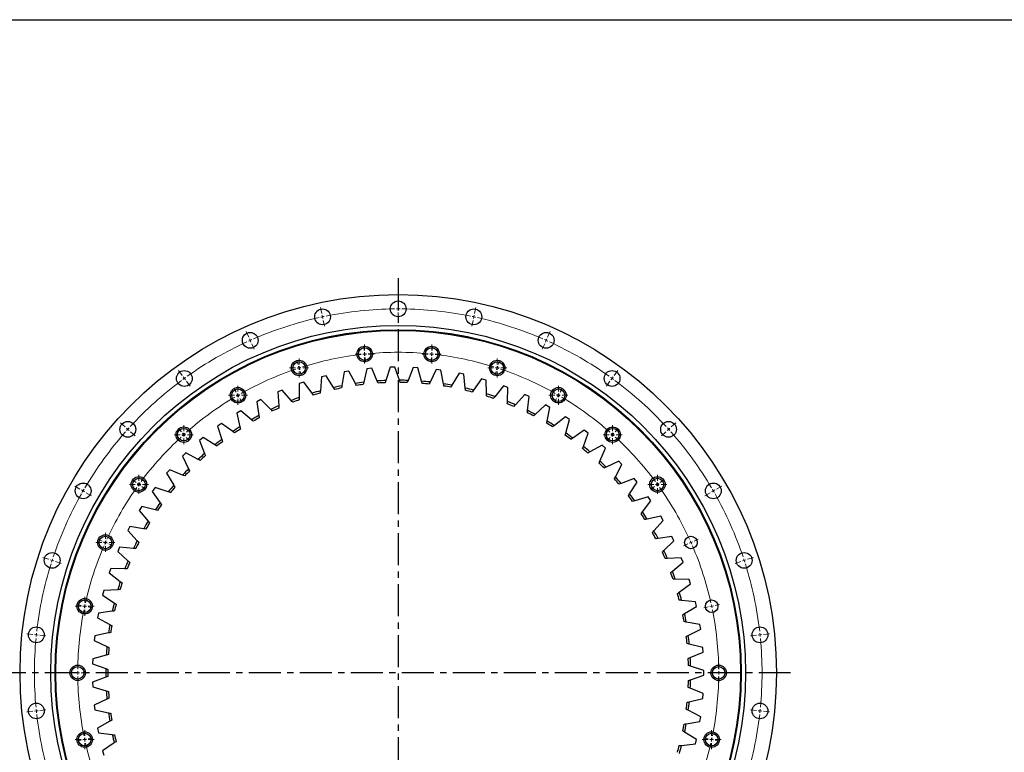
# Model space of a CAD drawing. Header units: millimetres. Extents: x -45 to 5396, y 5211 to 9232.
# Tile 4 of 8: x 642 to 2016, y 8211 to 9232. Entities that reach past the tile are written whole.
import ezdxf

# ---------------------------------------------------------------- set-up
doc = ezdxf.new("R2010")
doc.units = ezdxf.units.MM
doc.header["$LTSCALE"] = 20
doc.linetypes.add('CENTER', pattern=[10.16, 6.35, -1.27, 1.27, -1.27])

# ---------------------------------------------------------------- blocks, each defined once
blk = doc.blocks.new('SW_CENTERMARKSYMBOL_10')
at = {"color": 0, "linetype": 'Continuous', "lineweight": 18}
for p, q in [((-5, 0), (-13.25, 0)), ((0, 0), (-2.5, 0)), ((0, 5), (0, 13.25)), ((0, 0), (0, 2.5)), ((0, 0), (0, -2.5)), ((0, 0), (2.5, 0)), ((5, 0), (13.25, 0)), ((0, -5), (0, -13.25))]:
    blk.add_line(p, q, dxfattribs=at)
blk = doc.blocks.new('SW_CENTERMARKSYMBOL_11')
at = {"color": 0, "linetype": 'Continuous', "lineweight": 18}
for p, q in [((-5, 0), (-13.25, 0)), ((0, 0), (-2.5, 0)), ((0, 5), (0, 13.25)), ((0, 0), (0, 2.5)), ((0, 0), (0, -2.5)), ((0, 0), (2.5, 0)), ((5, 0), (13.25, 0)), ((0, -5), (0, -13.25))]:
    blk.add_line(p, q, dxfattribs=at)
blk = doc.blocks.new('SW_CENTERMARKSYMBOL_12')
at = {"color": 0, "linetype": 'Continuous', "lineweight": 18}
for p, q in [((-5, 0), (-13.25, 0)), ((0, 0), (-2.5, 0)), ((0, 5), (0, 13.25)), ((0, 0), (0, 2.5)), ((0, 0), (0, -2.5)), ((0, 0), (2.5, 0)), ((5, 0), (13.25, 0)), ((0, -5), (0, -13.25))]:
    blk.add_line(p, q, dxfattribs=at)
blk = doc.blocks.new('SW_CENTERMARKSYMBOL_13')
at = {"color": 0, "linetype": 'Continuous', "lineweight": 18}
for p, q in [((-5, 0), (-13.25, 0)), ((0, 0), (-2.5, 0)), ((0, 5), (0, 13.25)), ((0, 0), (0, 2.5)), ((0, 0), (0, -2.5)), ((0, 0), (2.5, 0)), ((5, 0), (13.25, 0)), ((0, -5), (0, -13.25))]:
    blk.add_line(p, q, dxfattribs=at)
blk = doc.blocks.new('SW_CENTERMARKSYMBOL_14')
at = {"color": 0, "linetype": 'Continuous', "lineweight": 18}
for p, q in [((-5, 0), (-13.25, 0)), ((0, 0), (-2.5, 0)), ((0, 5), (0, 13.25)), ((0, 0), (0, 2.5)), ((0, 0), (0, -2.5)), ((0, 0), (2.5, 0)), ((5, 0), (13.25, 0)), ((0, -5), (0, -13.25))]:
    blk.add_line(p, q, dxfattribs=at)
blk = doc.blocks.new('SW_CENTERMARKSYMBOL_15')
at = {"color": 0, "linetype": 'Continuous', "lineweight": 18}
for p, q in [((-5, 0), (-13.25, 0)), ((0, 0), (-2.5, 0)), ((0, 5), (0, 13.25)), ((0, 0), (0, 2.5)), ((0, 0), (0, -2.5)), ((0, 0), (2.5, 0)), ((5, 0), (13.25, 0)), ((0, -5), (0, -13.25))]:
    blk.add_line(p, q, dxfattribs=at)
blk = doc.blocks.new('SW_CENTERMARKSYMBOL_16')
at = {"color": 0, "linetype": 'Continuous', "lineweight": 18}
for p, q in [((-5, 0), (-13.25, 0)), ((0, 0), (-2.5, 0)), ((0, 5), (0, 13.25)), ((0, 0), (0, 2.5)), ((0, 0), (0, -2.5)), ((0, 0), (2.5, 0)), ((5, 0), (13.25, 0)), ((0, -5), (0, -13.25))]:
    blk.add_line(p, q, dxfattribs=at)
blk = doc.blocks.new('SW_CENTERMARKSYMBOL_17')
at = {"color": 0, "linetype": 'Continuous', "lineweight": 18}
for p, q in [((-5, 0), (-13.25, 0)), ((0, 0), (-2.5, 0)), ((0, 5), (0, 13.25)), ((0, 0), (0, 2.5)), ((0, 0), (0, -2.5)), ((0, 0), (2.5, 0)), ((5, 0), (13.25, 0)), ((0, -5), (0, -13.25))]:
    blk.add_line(p, q, dxfattribs=at)
blk = doc.blocks.new('SW_CENTERMARKSYMBOL_18')
at = {"color": 0, "linetype": 'Continuous', "lineweight": 18}
for p, q in [((-5, 0), (-13.25, 0)), ((0, 0), (-2.5, 0)), ((0, 5), (0, 13.25)), ((0, 0), (0, 2.5)), ((0, 0), (0, -2.5)), ((0, 0), (2.5, 0)), ((5, 0), (13.25, 0)), ((0, -5), (0, -13.25))]:
    blk.add_line(p, q, dxfattribs=at)
blk = doc.blocks.new('SW_CENTERMARKSYMBOL_19')
at = {"color": 0, "linetype": 'Continuous', "lineweight": 18}
for p, q in [((-5, 0), (-13.25, 0)), ((0, 0), (-2.5, 0)), ((0, 5), (0, 13.25)), ((0, 0), (0, 2.5)), ((0, 0), (0, -2.5)), ((0, 0), (2.5, 0)), ((5, 0), (13.25, 0)), ((0, -5), (0, -13.25))]:
    blk.add_line(p, q, dxfattribs=at)
blk = doc.blocks.new('SW_CENTERMARKSYMBOL_20')
at = {"color": 0, "linetype": 'Continuous', "lineweight": 18}
for p, q in [((-5, 0), (-13.25, 0)), ((0, 0), (-2.5, 0)), ((0, 5), (0, 13.25)), ((0, 0), (0, 2.5)), ((0, 0), (0, -2.5)), ((0, 0), (2.5, 0)), ((5, 0), (13.25, 0)), ((0, -5), (0, -13.25))]:
    blk.add_line(p, q, dxfattribs=at)
blk = doc.blocks.new('SW_CENTERMARKSYMBOL_21')
at = {"color": 0, "linetype": 'Continuous', "lineweight": 18}
for p, q in [((-5, 0), (-13.25, 0)), ((0, 0), (-2.5, 0)), ((0, 5), (0, 13.25)), ((0, 0), (0, 2.5)), ((0, 0), (0, -2.5)), ((0, 0), (2.5, 0)), ((5, 0), (13.25, 0)), ((0, -5), (0, -13.25))]:
    blk.add_line(p, q, dxfattribs=at)
blk = doc.blocks.new('SW_CENTERMARKSYMBOL_22')
at = {"color": 0, "linetype": 'Continuous', "lineweight": 18}
for p, q in [((-5, 0), (-13.25, 0)), ((0, 0), (-2.5, 0)), ((0, 5), (0, 13.25)), ((0, 0), (0, 2.5)), ((0, 0), (0, -2.5)), ((0, 0), (2.5, 0)), ((5, 0), (13.25, 0)), ((0, -5), (0, -13.25))]:
    blk.add_line(p, q, dxfattribs=at)
blk = doc.blocks.new('SW_CENTERMARKSYMBOL_23')
at = {"color": 0, "linetype": 'Continuous', "lineweight": 18}
for p, q in [((-5, 0), (-13.25, 0)), ((0, 0), (-2.5, 0)), ((0, 5), (0, 13.25)), ((0, 0), (0, 2.5)), ((0, 0), (0, -2.5)), ((0, 0), (2.5, 0)), ((5, 0), (13.25, 0)), ((0, -5), (0, -13.25))]:
    blk.add_line(p, q, dxfattribs=at)
blk = doc.blocks.new('SW_CENTERMARKSYMBOL_29')
at = {"color": 0, "linetype": 'Continuous', "lineweight": 18}
for p, q in [((-5, 0), (-13.25, 0)), ((0, 0), (-2.5, 0)), ((0, 5), (0, 13.25)), ((0, 0), (0, 2.5)), ((0, 0), (0, -2.5)), ((0, 0), (2.5, 0)), ((5, 0), (13.25, 0)), ((0, -5), (0, -13.25))]:
    blk.add_line(p, q, dxfattribs=at)
blk = doc.blocks.new('SW_CENTERMARKSYMBOL_30')
at = {"color": 0, "linetype": 'Continuous', "lineweight": 18}
for p, q in [((-5, 0), (-13.25, 0)), ((0, 0), (-2.5, 0)), ((0, 5), (0, 13.25)), ((0, 0), (0, 2.5)), ((0, 0), (0, -2.5)), ((0, 0), (2.5, 0)), ((5, 0), (13.25, 0)), ((0, -5), (0, -13.25))]:
    blk.add_line(p, q, dxfattribs=at)

msp = doc.modelspace()

# ---------------------------------------------------------------- linework, layer by layer
at = {"linetype": 'CENTER', "ltscale": 0.35}
for p, q in [((1170.2, 8871.7), (1170.2, 7770.8)), ((1717.6, 8321.3), (622.8, 8321.3))]:
    msp.add_line(p, q, dxfattribs=at)
at = {"color": 0, "linetype": 'Continuous', "lineweight": 18}
for p, q in [((1063.6, 8822.6), (1061.8, 8830.9)), ((1170.2, 8833.8), (1170.2, 8842.3)), ((1170.2, 8828.8), (1170.2, 8831.3)), ((1276.7, 8822.6), (1278.5, 8830.9)), ((1064.7, 8817.7), (1064.1, 8820.1)), ((1064.7, 8817.7), (1065.2, 8815.2)), ((1170.2, 8828.8), (1170.2, 8826.3)), ((1170.2, 8823.8), (1170.2, 8815.3)), ((1275.7, 8817.7), (1275.2, 8815.2)), ((1275.7, 8817.7), (1276.2, 8820.1)), ((1065.7, 8812.8), (1067.5, 8804.5)), ((1274.6, 8812.8), (1272.9, 8804.5)), ((961.7, 8789.5), (958.3, 8797.2)), ((1378.6, 8789.5), (1382.1, 8797.2)), ((963.8, 8784.9), (962.7, 8787.2)), ((963.8, 8784.9), (964.8, 8782.6)), ((965.8, 8780.3), (969.2, 8772.6)), ((1122.9, 8770.8), (1122.3, 8777)), ((1217.4, 8770.8), (1218.1, 8777)), ((1374.6, 8780.3), (1371.1, 8772.6)), ((1376.6, 8784.9), (1375.6, 8782.6)), ((1376.6, 8784.9), (1377.6, 8787.2)), ((1123.4, 8765.8), (1123.2, 8768.3)), ((1123.4, 8765.8), (1123.7, 8763.3)), ((1216.9, 8765.8), (1216.6, 8763.3)), ((1216.9, 8765.8), (1217.2, 8768.3)), ((1030.5, 8751.1), (1028.6, 8757.1)), ((1032, 8746.4), (1031.3, 8748.8)), ((1124, 8760.8), (1124.6, 8754.6)), ((1216.4, 8760.8), (1215.7, 8754.6)), ((1308.3, 8746.4), (1309.1, 8748.8)), ((1309.8, 8751.1), (1311.8, 8757.1)), ((868.9, 8735.9), (863.9, 8742.8)), ((1032, 8746.4), (1032.8, 8744)), ((1033.6, 8741.6), (1035.5, 8735.7)), ((1306.8, 8741.6), (1304.8, 8735.7)), ((1308.3, 8746.4), (1307.5, 8744)), ((1471.4, 8735.9), (1476.4, 8742.8)), ((871.9, 8731.8), (870.4, 8733.9)), ((871.9, 8731.8), (873.3, 8729.8)), ((874.8, 8727.8), (879.8, 8720.9)), ((1465.5, 8727.8), (1460.5, 8720.9)), ((1468.5, 8731.8), (1467, 8729.8)), ((1468.5, 8731.8), (1469.9, 8733.9)), ((944.2, 8712.7), (941, 8718.1)), ((946.7, 8708.4), (945.4, 8710.5)), ((946.7, 8708.4), (947.9, 8706.2)), ((1393.7, 8708.4), (1392.4, 8706.2)), ((1393.7, 8708.4), (1394.9, 8710.5)), ((1396.2, 8712.7), (1399.3, 8718.1)), ((949.2, 8704), (952.3, 8698.6)), ((1391.2, 8704), (1388, 8698.6)), ((789.3, 8664.2), (783, 8669.9)), ((1551, 8664.2), (1557.3, 8669.9)), ((793, 8660.8), (791.2, 8662.5)), ((793, 8660.8), (794.9, 8659.2)), ((796.7, 8657.5), (803.1, 8651.8)), ((867.7, 8657.2), (863.5, 8661.8)), ((871.1, 8653.4), (869.4, 8655.3)), ((871.1, 8653.4), (872.7, 8651.6)), ((1469.3, 8653.4), (1467.6, 8651.6)), ((1469.3, 8653.4), (1470.9, 8655.3)), ((1472.6, 8657.2), (1476.8, 8661.8)), ((1543.6, 8657.5), (1537.3, 8651.8)), ((1547.3, 8660.8), (1545.5, 8659.2)), ((1547.3, 8660.8), (1549.2, 8662.5)), ((874.4, 8649.7), (878.6, 8645.1)), ((1465.9, 8649.7), (1461.7, 8645.1)), ((804.5, 8586.9), (799.4, 8590.6)), ((808.5, 8584), (806.5, 8585.5)), ((808.5, 8584), (810.6, 8582.5)), ((1531.8, 8584), (1529.8, 8582.5)), ((1531.8, 8584), (1533.8, 8585.5)), ((1535.8, 8586.9), (1540.9, 8590.6)), ((726.3, 8577.5), (719, 8581.8)), ((730.7, 8575), (728.5, 8576.3)), ((730.7, 8575), (732.8, 8573.8)), ((735, 8572.5), (742.4, 8568.3)), ((812.6, 8581.1), (817.6, 8577.4)), ((1527.8, 8581.1), (1522.7, 8577.4)), ((1605.3, 8572.5), (1598, 8568.3)), ((1609.7, 8575), (1607.5, 8573.8)), ((1609.7, 8575), (1611.8, 8576.3)), ((1614, 8577.5), (1621.4, 8581.8)), ((757.2, 8505.1), (751.5, 8507.6)), ((761.8, 8503.1), (759.5, 8504.1)), ((761.8, 8503.1), (764.1, 8502.1)), ((1578.5, 8503.1), (1576.2, 8502.1)), ((1578.5, 8503.1), (1580.8, 8504.1)), ((1583.1, 8505.1), (1588.8, 8507.6)), ((766.4, 8501), (772.1, 8498.5)), ((1574, 8501), (1568.2, 8498.5)), ((682.8, 8479.6), (674.7, 8482.3)), ((687.5, 8478.1), (685.1, 8478.9)), ((687.5, 8478.1), (689.9, 8477.3)), ((692.3, 8476.5), (700.3, 8473.9)), ((1648.1, 8476.5), (1640, 8473.9)), ((1652.8, 8478.1), (1650.5, 8477.3)), ((1652.8, 8478.1), (1655.2, 8478.9)), ((1657.6, 8479.6), (1665.7, 8482.3)), ((728, 8415.2), (721.9, 8416.5)), ((732.9, 8414.2), (730.5, 8414.7)), ((732.9, 8414.2), (735.4, 8413.7)), ((737.8, 8413.2), (743.9, 8411.9)), ((1602.5, 8413.2), (1596.4, 8411.9)), ((1607.4, 8414.2), (1605, 8413.7)), ((1607.4, 8414.2), (1609.8, 8414.7)), ((1612.3, 8415.2), (1618.4, 8416.5)), ((660.5, 8374.8), (652, 8375.7)), ((665.5, 8374.3), (663, 8374.6)), ((665.5, 8374.3), (667.9, 8374)), ((670.4, 8373.8), (678.9, 8372.9)), ((1669.9, 8373.8), (1661.5, 8372.9)), ((1674.9, 8374.3), (1672.4, 8374)), ((1674.9, 8374.3), (1677.4, 8374.6)), ((1679.9, 8374.8), (1688.3, 8375.7)), ((718.2, 8321.3), (711.9, 8321.3)), ((723.2, 8321.3), (720.7, 8321.3)), ((723.2, 8321.3), (725.7, 8321.3)), ((728.2, 8321.3), (734.4, 8321.3)), ((1612.2, 8321.3), (1605.9, 8321.3)), ((1617.2, 8321.3), (1614.7, 8321.3)), ((1617.2, 8321.3), (1619.7, 8321.3)), ((1622.2, 8321.3), (1628.4, 8321.3)), ((660.5, 8267.7), (652, 8266.8)), ((665.5, 8268.2), (663, 8268)), ((665.5, 8268.2), (667.9, 8268.5)), ((670.4, 8268.7), (678.9, 8269.6)), ((1669.9, 8268.7), (1661.5, 8269.6)), ((1674.9, 8268.2), (1672.4, 8268.5)), ((1674.9, 8268.2), (1677.4, 8268)), ((1679.9, 8267.7), (1688.3, 8266.8)), ((728, 8227.3), (721.9, 8226)), ((732.9, 8228.3), (730.5, 8227.8)), ((732.9, 8228.3), (735.4, 8228.8)), ((737.8, 8229.4), (743.9, 8230.7)), ((1602.5, 8229.4), (1596.4, 8230.7)), ((1607.4, 8228.3), (1605, 8228.8)), ((1607.4, 8228.3), (1609.8, 8227.8)), ((1612.3, 8227.3), (1618.4, 8226))]:
    msp.add_line(p, q, dxfattribs=at)
at = {"color": 7, "linetype": 'Continuous', "lineweight": 25}
for p, q in [((1069.5, 8735.6), (1063.1, 8734)), ((1080, 8719.2), (1069.5, 8735.6)), ((1094.7, 8740.9), (1091.7, 8721.6)), ((1101.1, 8742), (1094.7, 8740.9)), ((1110.4, 8724.9), (1101.1, 8742)), ((1126.6, 8745.4), (1122.2, 8726.4)), ((1133.2, 8746), (1126.6, 8745.4)), ((1141, 8728.2), (1133.2, 8746)), ((1158.8, 8747.5), (1153, 8728.9)), ((1165.4, 8747.6), (1158.8, 8747.5)), ((1171.9, 8729.3), (1165.4, 8747.6)), ((1191.1, 8747.1), (1183.9, 8729)), ((1197.6, 8746.7), (1191.1, 8747.1)), ((1202.8, 8728), (1197.6, 8746.7)), ((1223.2, 8744.3), (1214.7, 8726.8)), ((1229.7, 8743.4), (1223.2, 8744.3)), ((1233.4, 8724.3), (1229.7, 8743.4)), ((1255.1, 8739.1), (1245.2, 8722.3)), ((1261.5, 8737.7), (1255.1, 8739.1)), ((1263.7, 8718.4), (1261.5, 8737.7)), ((1038.5, 8726.8), (1032.2, 8724.7)), ((1032.2, 8724.7), (1032.2, 8705.2)), ((1050.2, 8711.2), (1038.5, 8726.8)), ((1063.1, 8734), (1061.7, 8714.6)), ((1286.4, 8731.5), (1275.3, 8715.5)), ((1292.7, 8729.6), (1286.4, 8731.5)), ((1293.5, 8710.2), (1292.7, 8729.6)), ((1317.1, 8721.5), (1304.8, 8706.4)), ((1323.3, 8719.2), (1317.1, 8721.5)), ((1008.2, 8715.6), (1002.1, 8713.1)), ((1002.1, 8713.1), (1003.6, 8693.7)), ((1021, 8701), (1008.2, 8715.6)), ((1322.6, 8699.7), (1323.3, 8719.2)), ((1347, 8709.2), (1333.6, 8695.1)), ((1352.9, 8706.5), (1347, 8709.2)), ((978.8, 8702.3), (973, 8699.3)), ((973, 8699.3), (975.9, 8680)), ((992.7, 8688.7), (978.8, 8702.3)), ((1350.7, 8687.1), (1352.9, 8706.5)), ((1375.8, 8694.8), (1361.4, 8681.7)), ((1381.5, 8691.5), (1375.8, 8694.8)), ((950.6, 8686.7), (944.9, 8683.3)), ((944.9, 8683.3), (949.3, 8664.3)), ((965.4, 8674.2), (950.6, 8686.7)), ((1377.9, 8672.4), (1381.5, 8691.5)), ((923.6, 8669), (918.2, 8665.2)), ((939.3, 8657.7), (923.6, 8669)), ((1403.5, 8678.1), (1388.1, 8666.2)), ((1408.9, 8674.5), (1403.5, 8678.1)), ((1403.9, 8655.7), (1408.9, 8674.5)), ((918.2, 8665.2), (924, 8646.6)), ((1429.8, 8659.5), (1413.6, 8648.7)), ((1428.5, 8637.1), (1435, 8655.4)), ((1435, 8655.4), (1429.8, 8659.5)), ((898, 8649.4), (892.9, 8645.2)), ((892.9, 8645.2), (900.1, 8627.1)), ((914.6, 8639.3), (898, 8649.4)), ((1454.6, 8638.9), (1437.6, 8629.4)), ((1459.5, 8634.4), (1454.6, 8638.9)), ((873.9, 8627.9), (869.2, 8623.3)), ((891.2, 8619), (873.9, 8627.9)), ((1451.6, 8616.6), (1459.5, 8634.4)), ((869.2, 8623.3), (877.7, 8605.8)), ((1477.8, 8616.4), (1460.2, 8608.3)), ((1473.2, 8594.5), (1482.3, 8611.7)), ((1482.3, 8611.7), (1477.8, 8616.4)), ((851.6, 8604.6), (847.2, 8599.6)), ((847.2, 8599.6), (857.1, 8582.8)), ((869.5, 8597.1), (851.6, 8604.6)), ((1499.3, 8592.3), (1481, 8585.5)), ((1493, 8570.8), (1503.4, 8587.2)), ((1503.4, 8587.2), (1499.3, 8592.3)), ((831.1, 8579.7), (827.1, 8574.4)), ((827.1, 8574.4), (838.2, 8558.4)), ((849.5, 8573.5), (831.1, 8579.7)), ((1518.8, 8566.7), (1500.1, 8561.2)), ((1510.9, 8545.7), (1522.6, 8561.3)), ((1522.6, 8561.3), (1518.8, 8566.7)), ((812.5, 8553.3), (809, 8547.7)), ((809, 8547.7), (821.2, 8532.6)), ((831.4, 8548.6), (812.5, 8553.3)), ((1536.4, 8539.6), (1517.3, 8535.6)), ((1526.9, 8519.3), (1539.7, 8533.9)), ((1539.7, 8533.9), (1536.4, 8539.6)), ((796, 8525.6), (792.9, 8519.8)), ((792.9, 8519.8), (806.2, 8505.6)), ((815.1, 8522.3), (796, 8525.6)), ((1551.8, 8511.3), (1532.6, 8508.7)), ((1540.9, 8491.7), (1554.7, 8505.4)), ((1554.7, 8505.4), (1551.8, 8511.3)), ((781.6, 8496.7), (778.9, 8490.7)), ((778.9, 8490.7), (793.3, 8477.6)), ((801, 8494.9), (781.6, 8496.7)), ((1565.1, 8481.9), (1545.7, 8480.8)), ((1552.7, 8463.2), (1567.5, 8475.7)), ((1567.5, 8475.7), (1565.1, 8481.9)), ((769.4, 8466.8), (767.2, 8460.6)), ((767.2, 8460.6), (782.6, 8448.6)), ((788.9, 8466.5), (769.4, 8466.8)), ((1576.1, 8451.5), (1556.7, 8451.9)), ((1578.1, 8445.3), (1576.1, 8451.5)), ((759.6, 8436.1), (757.8, 8429.7)), ((779, 8437.2), (759.6, 8436.1)), ((1562.3, 8433.9), (1578.1, 8445.3)), ((757.8, 8429.7), (774, 8418.9)), ((1584.8, 8420.5), (1565.5, 8422.3)), ((1586.3, 8414), (1584.8, 8420.5)), ((771.3, 8407.3), (752.1, 8404.7)), ((1569.7, 8403.9), (1586.3, 8414)), ((752.1, 8404.7), (750.8, 8398.2)), ((750.8, 8398.2), (767.8, 8388.7)), ((1591.1, 8388.8), (1572, 8392.1)), ((1574.8, 8373.4), (1592.1, 8382.3)), ((1592.1, 8382.3), (1591.1, 8388.8)), ((747, 8372.8), (746.2, 8366.3)), ((746.2, 8366.3), (763.8, 8358.1)), ((766, 8376.9), (747, 8372.8)), ((1595, 8356.8), (1576.2, 8361.5)), ((1577.6, 8342.7), (1595.5, 8350.2)), ((1595.5, 8350.2), (1595, 8356.8)), ((744.3, 8340.7), (744, 8334.1)), ((762.9, 8346.1), (744.3, 8340.7)), ((744, 8334.1), (762.2, 8327.2)), ((1596.5, 8324.6), (1578.1, 8330.7)), ((1596.5, 8318), (1596.5, 8324.6)), ((762.2, 8315.3), (744, 8308.4)), ((1578.1, 8311.8), (1596.5, 8318)), ((744, 8308.4), (744.3, 8301.8)), ((744.3, 8301.8), (762.9, 8296.4)), ((1595.5, 8292.3), (1577.6, 8299.8)), ((763.8, 8284.4), (746.2, 8276.2)), ((1576.2, 8281), (1595, 8285.7)), ((1595, 8285.7), (1595.5, 8292.3)), ((746.2, 8276.2), (747, 8269.7)), ((747, 8269.7), (766, 8265.6)), ((1592.1, 8260.2), (1574.8, 8269.1)), ((1591.1, 8253.7), (1592.1, 8260.2)), ((767.8, 8253.8), (750.8, 8244.3)), ((750.8, 8244.3), (752.1, 8237.8)), ((1572, 8250.4), (1591.1, 8253.7)), ((752.1, 8237.8), (771.3, 8235.2)), ((1586.3, 8228.5), (1569.7, 8238.6)), ((1584.8, 8222.1), (1586.3, 8228.5)), ((774, 8223.6), (757.8, 8212.8)), ((757.8, 8212.8), (759.6, 8206.4)), ((1565.5, 8220.2), (1584.8, 8222.1))]:
    msp.add_line(p, q, dxfattribs=at)
at = {"lineweight": 25}
msp.add_lwpolyline([(-45.1, 9232), (5396.5, 9232), (5396.5, 5211.2), (-45.1, 5211.2)], close=True, dxfattribs=at)
at = {"color": 7, "linetype": 'Continuous', "lineweight": 25}
for centre, radius in [((1170.2, 8321.3), 527.5), ((1170.2, 8828.8), 11), ((1064.7, 8817.7), 11), ((1275.7, 8817.7), 11), ((1170.2, 8321.3), 484.5), ((1170.2, 8321.3), 478.5), ((1170.2, 8321.3), 478), ((1170.2, 8321.3), 477.5), ((963.8, 8784.9), 11), ((1376.6, 8784.9), 11), ((1123.4, 8765.8), 10.8), ((1216.9, 8765.8), 10.8), ((1123.4, 8765.8), 8.75), ((1216.9, 8765.8), 8.75), ((1032, 8746.4), 10.8), ((1032, 8746.4), 8.75), ((1308.3, 8746.4), 10.7), ((1308.3, 8746.4), 8.75), ((871.9, 8731.8), 11), ((1468.5, 8731.8), 11), ((946.7, 8708.4), 10.8), ((946.7, 8708.4), 8.75), ((1393.7, 8708.4), 10.8), ((1393.7, 8708.4), 8.75), ((793, 8660.8), 11), ((1547.3, 8660.8), 11), ((871.1, 8653.4), 10.8), ((871.1, 8653.4), 8.75), ((1469.3, 8653.4), 10.7), ((1469.3, 8653.4), 8.75), ((730.7, 8575), 11), ((808.5, 8584), 10.8), ((808.5, 8584), 8.75), ((1531.8, 8584), 10.8), ((1531.8, 8584), 8.75), ((1609.7, 8575), 11), ((761.8, 8503.1), 10.8), ((761.8, 8503.1), 8.75), ((1578.5, 8503.1), 8.75), ((687.5, 8478.1), 11), ((1652.8, 8478.1), 11), ((732.9, 8414.2), 10.8), ((732.9, 8414.2), 8.75), ((1607.4, 8414.2), 8.75), ((665.5, 8374.3), 11), ((1674.9, 8374.3), 11), ((723.2, 8321.3), 10.8), ((723.2, 8321.3), 8.75), ((1617.2, 8321.3), 10.8), ((1617.2, 8321.3), 8.75), ((665.5, 8268.2), 11), ((1674.9, 8268.2), 11), ((732.9, 8228.3), 10.8), ((732.9, 8228.3), 8.75), ((1607.4, 8228.3), 10.8), ((1607.4, 8228.3), 8.75)]:
    msp.add_circle(centre, radius, dxfattribs=at)
at = {"color": 0, "linetype": 'Continuous', "lineweight": 18}
for radius, start, end in [(507.5, 102, 102.2822), (507.5, 101.7178, 102), (507.5, 90.5645, 101.4355), (507.5, 90, 90.2822), (507.5, 89.7178, 90), (507.5, 78.5645, 89.4355), (507.5, 78, 78.2822), (507.5, 77.7178, 78), (507.5, 102.5645, 113.4355), (507.5, 66.5645, 77.4355), (507.5, 114.5645, 125.4355), (507.5, 114, 114.2822), (507.5, 113.7178, 114), (507.5, 66, 66.2822), (507.5, 65.7178, 66), (507.5, 54.5645, 65.4355), (447, 96.6409, 107.3591), (447, 96, 96.3204), (447, 95.6796, 96), (447, 84.6409, 95.3591), (447, 84, 84.3204), (447, 83.6796, 84), (447, 72.6409, 83.3591), (447, 108.6409, 119.3591), (447, 108, 108.3204), (447, 107.6796, 108), (447, 72, 72.3204), (447, 71.6796, 72), (447, 60.6409, 71.3591), (507.5, 126.5645, 137.4355), (507.5, 126, 126.2822), (507.5, 125.7178, 126), (507.5, 54, 54.2822), (507.5, 53.7178, 54), (507.5, 42.5645, 53.4355), (447, 120, 120.3204), (447, 119.6796, 120), (447, 60, 60.3204), (447, 59.6796, 60), (447, 120.6409, 131.3591), (447, 48.6409, 59.3591), (507.5, 138.5645, 149.4355), (507.5, 138, 138.2822), (507.5, 137.7178, 138), (447, 132, 132.3204), (447, 131.6796, 132), (447, 48, 48.3204), (447, 47.6796, 48), (507.5, 42, 42.2822), (507.5, 41.7178, 42), (507.5, 30.5645, 41.4355), (447, 132.6409, 143.3591), (447, 36.6409, 47.3591), (447, 144, 144.3204), (447, 143.6796, 144), (447, 36, 36.3204), (447, 35.6796, 36), (507.5, 150.5645, 161.4355), (507.5, 150, 150.2822), (507.5, 149.7178, 150), (447, 144.6409, 155.3591), (447, 24.6409, 35.3591), (507.5, 30, 30.2822), (507.5, 29.7178, 30), (507.5, 18.5645, 29.4355), (447, 156, 156.3204), (447, 155.6796, 156), (447, 24, 24.3204), (447, 23.6796, 24), (447, 156.6409, 167.3591), (447, 12.6409, 23.3591), (507.5, 162, 162.2822), (507.5, 161.7178, 162), (507.5, 18, 18.2822), (507.5, 17.7178, 18), (507.5, 162.5645, 173.4355), (507.5, 6.5645, 17.4355), (447, 168.6409, 179.3591), (447, 168, 168.3204), (447, 167.6796, 168), (447, 12, 12.3204), (447, 11.6796, 12), (447, 0.6409, 11.3591), (507.5, 174.5645, 185.4355), (507.5, 174, 174.2822), (507.5, 173.7178, 174), (507.5, 6, 6.2822), (507.5, 5.7178, 6), (507.5, 354.5645, 5.4355), (447, 179.6796, 180), (447, 0, 0.3204), (447, 180, 180.3204), (447, 180.6409, 191.3591), (447, 348.6409, 359.3591), (447, 359.6796, 0), (507.5, 185.7178, 186), (507.5, 186, 186.2822), (507.5, 353.7178, 354), (507.5, 354, 354.2822), (507.5, 186.5645, 197.4355), (507.5, 342.5645, 353.4355), (447, 191.6796, 192), (447, 192, 192.3204), (447, 347.6796, 348), (447, 348, 348.3204), (447, 192.6409, 203.3591), (447, 336.6409, 347.3591)]:
    msp.add_arc((1170.2, 8321.3), radius, start, end, dxfattribs=at)
at = {"color": 7, "linetype": 'Continuous', "lineweight": 25}
for radius, start, end in [(408, 101.0872, 102.7682), (408, 96.7498, 98.4309), (405, 96.9028, 98.2779), (408, 92.4125, 94.0935), (405, 92.5654, 93.9406), (408, 88.0751, 89.7562), (405, 88.2281, 89.6032), (408, 83.7378, 85.4188), (405, 83.8907, 85.2659), (408, 79.4004, 81.0815), (405, 79.5534, 80.9285), (408, 105.4245, 107.1056), (405, 105.5775, 106.9526), (405, 101.2401, 102.6153), (408, 75.0631, 76.7441), (405, 75.216, 76.5912), (408, 70.7257, 72.4068), (408, 114.0992, 115.7803), (408, 109.7619, 111.4429), (405, 109.9148, 111.29), (405, 70.8787, 72.2538), (405, 66.5413, 67.9165), (408, 66.3884, 68.0694), (408, 118.4366, 120.1176), (405, 114.2522, 115.6273), (405, 62.204, 63.5791), (408, 62.051, 63.7321), (405, 118.5895, 119.9647), (405, 57.8666, 59.2418), (408, 57.7137, 59.3947), (408, 122.7739, 124.455), (405, 122.9269, 124.302), (405, 53.5293, 54.9044), (408, 53.3763, 55.0574), (408, 127.1113, 128.7923), (405, 127.2642, 128.6394), (408, 131.4486, 133.1297), (405, 49.1919, 50.5671), (408, 49.039, 50.72), (405, 131.6016, 132.9767), (405, 44.8546, 46.2297), (408, 44.7016, 46.3827), (408, 135.786, 137.467), (405, 135.9389, 137.3141), (405, 40.5172, 41.8924), (408, 40.3643, 42.0453), (408, 140.1233, 141.8044), (405, 140.2763, 141.6514), (408, 36.0269, 37.708), (408, 144.4607, 146.1417), (405, 36.1799, 37.555), (405, 144.6136, 145.9888), (405, 31.8425, 33.2177), (408, 31.6896, 33.3706), (408, 148.798, 150.4791), (405, 148.951, 150.3261), (405, 27.5052, 28.8804), (408, 27.3522, 29.0333), (408, 153.1354, 154.8164), (405, 153.2883, 154.6635), (405, 23.1678, 24.543), (408, 23.0149, 24.6959), (408, 157.4727, 159.1538), (405, 157.6257, 159.0008), (405, 18.8305, 20.2057), (408, 18.6775, 20.3586), (408, 161.8101, 163.4911), (405, 161.963, 163.3382), (408, 14.3402, 16.0212), (408, 166.1474, 167.8285), (405, 14.4931, 15.8683), (405, 166.3004, 167.6755), (405, 10.1558, 11.531), (408, 10.0028, 11.6839), (408, 170.4848, 172.1658), (405, 170.6377, 172.0129), (405, 5.8184, 7.1936), (408, 5.6655, 7.3466), (408, 174.8221, 176.5032), (405, 174.9751, 176.3502), (405, 1.4811, 2.8563), (408, 1.3281, 3.0092), (408, 179.1595, 180.8405), (405, 179.3124, 180.6876), (405, 357.1437, 358.5189), (408, 356.9908, 358.6719), (408, 183.4968, 185.1779), (405, 183.6498, 185.0249), (405, 352.8064, 354.1816), (408, 352.6534, 354.3345), (408, 187.8342, 189.5152), (405, 187.9871, 189.3623), (405, 348.469, 349.8442), (408, 348.3161, 349.9972), (408, 192.1715, 193.8526), (405, 192.3245, 193.6996), (405, 344.1317, 345.5069), (408, 343.9788, 345.6598)]:
    msp.add_arc((1170.2, 8321.3), radius, start, end, dxfattribs=at)
for points in [[(1091.7, 8721.6), (1091.5, 8720.6), (1091.4, 8719.5), (1091.2, 8718.5)], [(1111.9, 8722), (1111.4, 8723), (1110.9, 8723.9), (1110.4, 8724.9)], [(1122.2, 8726.4), (1122, 8725.4), (1121.7, 8724.4), (1121.5, 8723.3)], [(1142.3, 8725.3), (1141.9, 8726.3), (1141.5, 8727.2), (1141, 8728.2)], [(1153, 8728.9), (1152.7, 8727.9), (1152.4, 8726.9), (1152, 8725.9)], [(1173, 8726.3), (1172.6, 8727.3), (1172.3, 8728.3), (1171.9, 8729.3)], [(1183.9, 8729), (1183.5, 8728), (1183.1, 8727.1), (1182.7, 8726.1)], [(1203.6, 8724.9), (1203.3, 8725.9), (1203, 8726.9), (1202.8, 8728)], [(1214.7, 8726.8), (1214.2, 8725.9), (1213.7, 8724.9), (1213.3, 8724)], [(1234, 8721.2), (1233.8, 8722.2), (1233.6, 8723.3), (1233.4, 8724.3)], [(1245.2, 8722.3), (1244.7, 8721.4), (1244.1, 8720.5), (1243.6, 8719.5)], [(1052.1, 8708.7), (1051.4, 8709.5), (1050.8, 8710.4), (1050.2, 8711.2)], [(1061.7, 8714.6), (1061.6, 8713.5), (1061.5, 8712.4), (1061.4, 8711.4)], [(1081.7, 8716.5), (1081.1, 8717.4), (1080.6, 8718.3), (1080, 8719.2)], [(1264.1, 8715.2), (1264, 8716.3), (1263.8, 8717.3), (1263.7, 8718.4)], [(1275.3, 8715.5), (1274.7, 8714.6), (1274.1, 8713.7), (1273.5, 8712.9)], [(1293.6, 8707), (1293.6, 8708.1), (1293.5, 8709.1), (1293.5, 8710.2)], [(1003.6, 8693.7), (1003.7, 8692.6), (1003.7, 8691.6), (1003.8, 8690.5)], [(1023.1, 8698.6), (1022.4, 8699.4), (1021.7, 8700.2), (1021, 8701)], [(1032.2, 8705.2), (1032.2, 8704.2), (1032.2, 8703.1), (1032.2, 8702)], [(1304.8, 8706.4), (1304.2, 8705.6), (1303.5, 8704.7), (1302.8, 8703.9)], [(1322.4, 8696.5), (1322.5, 8697.6), (1322.5, 8698.7), (1322.6, 8699.7)], [(1333.6, 8695.1), (1332.9, 8694.3), (1332.1, 8693.6), (1331.4, 8692.8)], [(975.9, 8680), (976, 8679), (976.2, 8677.9), (976.4, 8676.9)], [(995, 8686.4), (994.2, 8687.2), (993.5, 8687.9), (992.7, 8688.7)], [(1350.4, 8684), (1350.5, 8685), (1350.6, 8686.1), (1350.7, 8687.1)], [(1361.4, 8681.7), (1360.6, 8681), (1359.8, 8680.2), (1359, 8679.5)], [(967.9, 8672.1), (967.1, 8672.8), (966.3, 8673.5), (965.4, 8674.2)], [(1377.3, 8669.3), (1377.5, 8670.3), (1377.7, 8671.4), (1377.9, 8672.4)], [(1388.1, 8666.2), (1387.3, 8665.5), (1386.4, 8664.9), (1385.6, 8664.2)], [(941.9, 8655.8), (941.1, 8656.4), (940.2, 8657.1), (939.3, 8657.7)], [(949.3, 8664.3), (949.5, 8663.3), (949.8, 8662.2), (950, 8661.2)], [(1403, 8652.6), (1403.3, 8653.7), (1403.6, 8654.7), (1403.9, 8655.7)], [(917.3, 8637.6), (916.4, 8638.2), (915.5, 8638.7), (914.6, 8639.3)], [(924, 8646.6), (924.3, 8645.6), (924.6, 8644.6), (924.9, 8643.6)], [(1413.6, 8648.7), (1412.7, 8648.1), (1411.8, 8647.5), (1410.9, 8646.9)], [(900.1, 8627.1), (900.5, 8626.1), (900.9, 8625.1), (901.3, 8624.1)], [(1427.4, 8634.1), (1427.8, 8635.1), (1428.1, 8636.1), (1428.5, 8637.1)], [(1437.6, 8629.4), (1436.7, 8628.8), (1435.8, 8628.3), (1434.8, 8627.8)], [(894.1, 8617.6), (893.1, 8618.1), (892.2, 8618.5), (891.2, 8619)], [(1450.3, 8613.7), (1450.8, 8614.7), (1451.2, 8615.7), (1451.6, 8616.6)], [(877.7, 8605.8), (878.2, 8604.8), (878.7, 8603.9), (879.1, 8602.9)], [(1460.2, 8608.3), (1459.2, 8607.8), (1458.2, 8607.4), (1457.3, 8606.9)], [(872.5, 8595.8), (871.5, 8596.3), (870.5, 8596.7), (869.5, 8597.1)], [(1471.7, 8591.7), (1472.2, 8592.6), (1472.7, 8593.6), (1473.2, 8594.5)], [(1481, 8585.5), (1480, 8585.1), (1479.1, 8584.8), (1478.1, 8584.4)], [(852.5, 8572.5), (851.5, 8572.9), (850.5, 8573.2), (849.5, 8573.5)], [(857.1, 8582.8), (857.6, 8581.9), (858.1, 8581), (858.7, 8580.1)], [(1491.2, 8568.1), (1491.8, 8569), (1492.4, 8569.9), (1493, 8570.8)], [(838.2, 8558.4), (838.8, 8557.5), (839.4, 8556.7), (840, 8555.8)], [(1500.1, 8561.2), (1499.1, 8560.9), (1498.1, 8560.6), (1497.1, 8560.3)], [(834.5, 8547.8), (833.4, 8548.1), (832.4, 8548.3), (831.4, 8548.6)], [(1509, 8543.1), (1509.6, 8544), (1510.3, 8544.8), (1510.9, 8545.7)], [(821.2, 8532.6), (821.9, 8531.8), (822.5, 8531), (823.2, 8530.1)], [(1517.3, 8535.6), (1516.3, 8535.4), (1515.3, 8535.2), (1514.2, 8534.9)], [(818.3, 8521.8), (817.2, 8521.9), (816.2, 8522.1), (815.1, 8522.3)], [(1524.8, 8516.9), (1525.5, 8517.7), (1526.2, 8518.5), (1526.9, 8519.3)], [(806.2, 8505.6), (806.9, 8504.9), (807.7, 8504.1), (808.4, 8503.3)], [(1532.6, 8508.7), (1531.5, 8508.6), (1530.4, 8508.4), (1529.4, 8508.3)], [(804.1, 8494.6), (803.1, 8494.7), (802, 8494.8), (801, 8494.9)], [(1538.6, 8489.5), (1539.3, 8490.2), (1540.1, 8491), (1540.9, 8491.7)], [(793.3, 8477.6), (794.1, 8476.9), (794.9, 8476.1), (795.7, 8475.4)], [(1545.7, 8480.8), (1544.6, 8480.7), (1543.6, 8480.7), (1542.5, 8480.6)], [(792.1, 8466.4), (791, 8466.4), (789.9, 8466.4), (788.9, 8466.5)], [(1550.2, 8461.1), (1551.1, 8461.8), (1551.9, 8462.5), (1552.7, 8463.2)], [(782.6, 8448.6), (783.4, 8448), (784.2, 8447.3), (785.1, 8446.7)], [(1556.7, 8451.9), (1555.6, 8451.9), (1554.6, 8452), (1553.5, 8452)], [(782.2, 8437.4), (781.1, 8437.3), (780.1, 8437.3), (779, 8437.2)], [(1559.7, 8432), (1560.6, 8432.6), (1561.5, 8433.2), (1562.3, 8433.9)], [(774, 8418.9), (774.9, 8418.4), (775.8, 8417.8), (776.7, 8417.2)], [(1565.5, 8422.3), (1564.4, 8422.4), (1563.3, 8422.5), (1562.3, 8422.6)], [(774.5, 8407.7), (773.4, 8407.6), (772.4, 8407.4), (771.3, 8407.3)], [(1567, 8402.2), (1567.9, 8402.8), (1568.8, 8403.3), (1569.7, 8403.9)], [(1572, 8392.1), (1570.9, 8392.3), (1569.9, 8392.5), (1568.8, 8392.7)], [(769.1, 8377.5), (768.1, 8377.3), (767, 8377.1), (766, 8376.9)], [(767.8, 8388.7), (768.7, 8388.2), (769.6, 8387.7), (770.6, 8387.1)], [(1572, 8372), (1572.9, 8372.5), (1573.9, 8372.9), (1574.8, 8373.4)], [(763.8, 8358.1), (764.8, 8357.6), (765.8, 8357.2), (766.7, 8356.7)], [(1576.2, 8361.5), (1575.1, 8361.8), (1574.1, 8362.1), (1573.1, 8362.3)], [(766, 8347), (765, 8346.7), (764, 8346.4), (762.9, 8346.1)], [(1574.7, 8341.4), (1575.6, 8341.9), (1576.6, 8342.3), (1577.6, 8342.7)], [(762.2, 8327.2), (763.2, 8326.9), (764.2, 8326.5), (765.2, 8326.1)], [(1578.1, 8330.7), (1577.1, 8331.1), (1576, 8331.4), (1575, 8331.7)], [(765.2, 8316.4), (764.2, 8316), (763.2, 8315.7), (762.2, 8315.3)], [(1575, 8310.8), (1576, 8311.1), (1577.1, 8311.5), (1578.1, 8311.8)], [(762.9, 8296.4), (764, 8296.1), (765, 8295.8), (766, 8295.5)], [(1577.6, 8299.8), (1576.6, 8300.3), (1575.6, 8300.7), (1574.7, 8301.1)], [(766.7, 8285.8), (765.8, 8285.3), (764.8, 8284.9), (763.8, 8284.4)], [(1574.8, 8269.1), (1573.9, 8269.6), (1572.9, 8270.1), (1572, 8270.5)], [(1573.1, 8280.2), (1574.1, 8280.5), (1575.1, 8280.7), (1576.2, 8281)], [(766, 8265.6), (767, 8265.4), (768.1, 8265.2), (769.1, 8265)], [(770.6, 8255.4), (769.6, 8254.9), (768.7, 8254.3), (767.8, 8253.8)], [(1569.7, 8238.6), (1568.8, 8239.2), (1567.9, 8239.7), (1567, 8240.3)], [(1568.8, 8249.8), (1569.9, 8250), (1570.9, 8250.2), (1572, 8250.4)], [(771.3, 8235.2), (772.4, 8235.1), (773.4, 8235), (774.5, 8234.8)], [(776.7, 8225.3), (775.8, 8224.8), (774.9, 8224.2), (774, 8223.6)], [(1562.3, 8219.9), (1563.3, 8220), (1564.4, 8220.1), (1565.5, 8220.2)]]:
    msp.add_open_spline(points, degree=3, dxfattribs=at)

# ---------------------------------------------------------------- block references
at = {"color": 7, "linetype": 'Continuous', "lineweight": 18}
for name, p in [('SW_CENTERMARKSYMBOL_18', (1123.4, 8765.8)), ('SW_CENTERMARKSYMBOL_19', (1216.9, 8765.8)), ('SW_CENTERMARKSYMBOL_17', (1032, 8746.4)), ('SW_CENTERMARKSYMBOL_20', (1308.3, 8746.4)), ('SW_CENTERMARKSYMBOL_16', (946.7, 8708.4)), ('SW_CENTERMARKSYMBOL_21', (1393.7, 8708.4)), ('SW_CENTERMARKSYMBOL_15', (871.1, 8653.4)), ('SW_CENTERMARKSYMBOL_22', (1469.3, 8653.4)), ('SW_CENTERMARKSYMBOL_14', (808.5, 8584)), ('SW_CENTERMARKSYMBOL_23', (1531.8, 8584)), ('SW_CENTERMARKSYMBOL_13', (761.8, 8503.1)), ('SW_CENTERMARKSYMBOL_12', (732.9, 8414.2)), ('SW_CENTERMARKSYMBOL_11', (723.2, 8321.3)), ('SW_CENTERMARKSYMBOL_30', (1617.2, 8321.3)), ('SW_CENTERMARKSYMBOL_10', (732.9, 8228.3)), ('SW_CENTERMARKSYMBOL_29', (1607.4, 8228.3))]:
    msp.add_blockref(name, p, dxfattribs=at)

doc.saveas('drawing.dxf')
